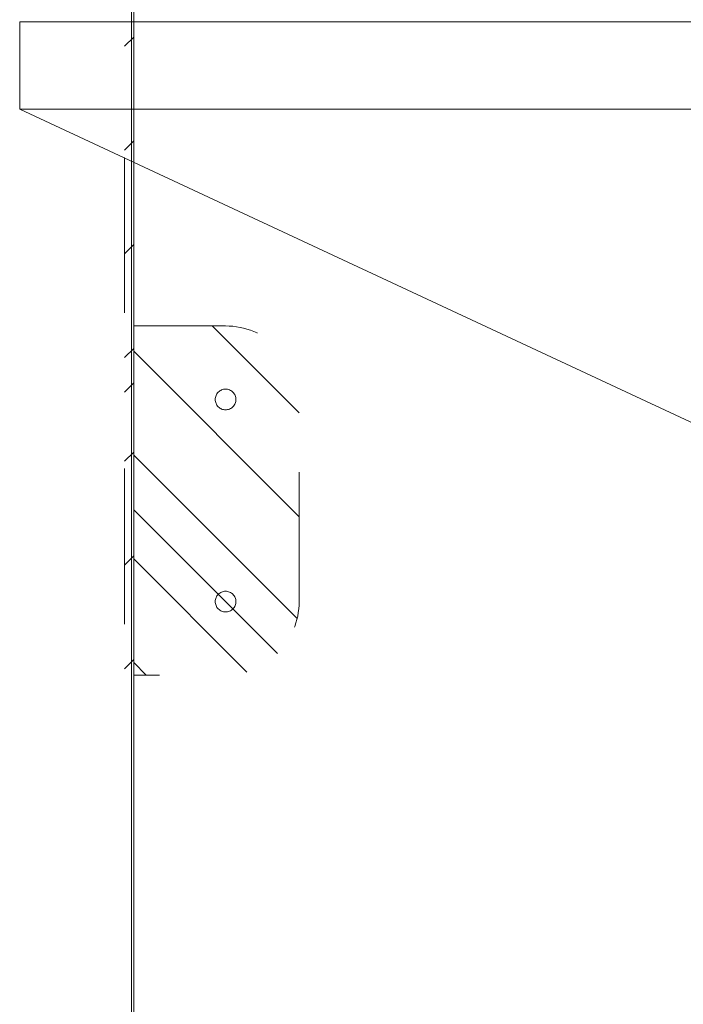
# Model space of a CAD drawing. Header units: inches. Extents: x -416 to -272, y -73 to 47.
# Tile 2 of 206: x -415.63 to -409.95, y -33.17 to -24.73. Entities that reach past the tile are written whole.
import ezdxf

# ---------------------------------------------------------------- set-up
doc = ezdxf.new("R2010")
doc.units = ezdxf.units.IN
doc.header["$LTSCALE"] = 32
doc.header["$MEASUREMENT"] = 0
doc.linetypes.add('Dash Style-1', pattern=[0.083328, 0.041656, -0.041672])
for name, color, linetype, lineweight in [('DashLine', 7, 'Continuous', 13), ('DashLineFill', 7, 'Dash Style-1', 13), ('Drawing', 7, 'Continuous', 18), ('Metal-DesktopScreen', 7, 'Continuous', 13), ('None', 7, 'Continuous', 18), ('SolidLine', 7, 'Continuous', 15)]:
    doc.layers.add(name, color=color, linetype=linetype, lineweight=lineweight)
pattern_1 = [(45, (0, 0), (-1.613, 1.9357), []), (45, (-1.0608, 1.0608), (-0.472346, 0.416761), [])]

# ---------------------------------------------------------------- blocks, each defined once
blk = doc.blocks.new('G1_METAL_SCREEN_END_LEFT (2D)')
at = {"layer": 'DashLineFill', "linetype": 'Continuous', "lineweight": 13}
h = blk.add_hatch(dxfattribs=at)
h.set_pattern_fill('Steel', color=253, style=0, pattern_type=2)
h.set_pattern_definition(pattern_1)
edge = h.paths.add_edge_path()
edge.add_line((-0.0469, 0.0787), (-0.0469, 0.1575))
edge.add_arc((-0.0469, 0.0469), 0.1106, 90, 180)
edge.add_line((-0.1575, 0.0469), (-0.1575, -14.8031))
edge.add_line((-0.1575, -14.8031), (-0.0787, -14.8031))
edge.add_line((-0.0787, -14.8031), (-0.0787, 0.0469))
edge.add_arc((-0.0469, 0.0469), 0.0319, 90, 180, ccw=False)
at = {"layer": 'DashLineFill', "flags": 128}
blk.add_lwpolyline([(-0.0469, 0.0787), (-0.0469, 0.1575, 0.414214), (-0.1575, 0.0469), (-0.1575, -14.8031), (-0.0787, -14.8031), (-0.0787, 0.0469, -0.414214)], format="xyb", close=True, dxfattribs=at)
blk = doc.blocks.new('G1_METAL_SCREEN_BRACKET (2D)')
at = {"layer": 'DashLineFill', "linetype": 'Continuous', "lineweight": 13}
h = blk.add_hatch(dxfattribs=at)
h.set_pattern_fill('Steel', color=253, style=0, pattern_type=2)
h.set_pattern_definition(pattern_1)
edge = h.paths.add_edge_path()
edge.add_line((1.4961, -0.7087), (1.4961, 0.0787))
edge.add_line((1.4961, 0.0787), (-1.4961, 0.0787))
edge.add_line((-1.4961, 0.0787), (-1.4961, -0.7087))
edge.add_arc((-0.8661, -0.7087), 0.6299, 180, 270)
edge.add_line((-0.8661, -1.3386), (0.8661, -1.3386))
edge.add_arc((0.8661, -0.7087), 0.6299, 270, 360)
edge.add_line((1.4961, -0.7087), (1.4961, -0.7087))
at = {"layer": 'DashLineFill', "flags": 128}
blk.add_lwpolyline([(1.4961, -0.7087), (1.4961, 0.0787), (-1.4961, 0.0787), (-1.4961, -0.7087, 0.414214), (-0.8661, -1.3386), (0.8661, -1.3386, 0.414214), (1.4961, -0.7087)], format="xyb", close=True, dxfattribs=at)
at = {"layer": 'SolidLine', "flags": 128}
for points in [[(-0.7776, -0.7087), (-0.778, -0.7173), (-0.7793, -0.7259), (-0.7814, -0.7344), (-0.7843, -0.7426), (-0.788, -0.7504), (-0.7925, -0.7579), (-0.7977, -0.7649), (-0.8035, -0.7713), (-0.8099, -0.7771), (-0.8169, -0.7823), (-0.8244, -0.7868), (-0.8322, -0.7905), (-0.8404, -0.7934), (-0.8489, -0.7955), (-0.8575, -0.7968), (-0.8661, -0.7972), (-0.8748, -0.7968), (-0.8834, -0.7955), (-0.8919, -0.7934), (-0.9, -0.7905), (-0.9079, -0.7868), (-0.9154, -0.7823), (-0.9223, -0.7771), (-0.9288, -0.7713), (-0.9346, -0.7649), (-0.9398, -0.7579), (-0.9443, -0.7504), (-0.948, -0.7426), (-0.9509, -0.7344), (-0.953, -0.7259), (-0.9543, -0.7173), (-0.9547, -0.7087), (-0.9543, -0.7), (-0.953, -0.6914), (-0.9509, -0.6829), (-0.948, -0.6748), (-0.9443, -0.6669), (-0.9398, -0.6594), (-0.9346, -0.6525), (-0.9288, -0.646), (-0.9223, -0.6402), (-0.9154, -0.635), (-0.9079, -0.6305), (-0.9, -0.6268), (-0.8919, -0.6239), (-0.8834, -0.6218), (-0.8748, -0.6205), (-0.8661, -0.6201), (-0.8575, -0.6205), (-0.8489, -0.6218), (-0.8404, -0.6239), (-0.8322, -0.6268), (-0.8244, -0.6305), (-0.8169, -0.635), (-0.8099, -0.6402), (-0.8035, -0.646), (-0.7977, -0.6525), (-0.7925, -0.6594), (-0.788, -0.6669), (-0.7843, -0.6748), (-0.7814, -0.6829), (-0.7793, -0.6914), (-0.778, -0.7)], [(0.9547, -0.7087), (0.9543, -0.7173), (0.953, -0.7259), (0.9509, -0.7344), (0.948, -0.7426), (0.9443, -0.7504), (0.9398, -0.7579), (0.9346, -0.7649), (0.9288, -0.7713), (0.9223, -0.7771), (0.9154, -0.7823), (0.9079, -0.7868), (0.9, -0.7905), (0.8919, -0.7934), (0.8834, -0.7955), (0.8748, -0.7968), (0.8661, -0.7972), (0.8575, -0.7968), (0.8489, -0.7955), (0.8404, -0.7934), (0.8322, -0.7905), (0.8244, -0.7868), (0.8169, -0.7823), (0.8099, -0.7771), (0.8035, -0.7713), (0.7977, -0.7649), (0.7925, -0.7579), (0.788, -0.7504), (0.7843, -0.7426), (0.7814, -0.7344), (0.7793, -0.7259), (0.778, -0.7173), (0.7776, -0.7087), (0.778, -0.7), (0.7793, -0.6914), (0.7814, -0.6829), (0.7843, -0.6748), (0.788, -0.6669), (0.7925, -0.6594), (0.7977, -0.6525), (0.8035, -0.646), (0.8099, -0.6402), (0.8169, -0.635), (0.8244, -0.6305), (0.8322, -0.6268), (0.8404, -0.6239), (0.8489, -0.6218), (0.8575, -0.6205), (0.8661, -0.6201), (0.8748, -0.6205), (0.8834, -0.6218), (0.8919, -0.6239), (0.9, -0.6268), (0.9079, -0.6305), (0.9154, -0.635), (0.9223, -0.6402), (0.9288, -0.646), (0.9346, -0.6525), (0.9398, -0.6594), (0.9443, -0.6669), (0.948, -0.6748), (0.9509, -0.6829), (0.953, -0.6914), (0.9543, -0.7)]]:
    blk.add_lwpolyline(points, close=True, dxfattribs=at)
blk = doc.blocks.new('Group-20')
at = {"layer": 'Metal-DesktopScreen', "color": 7}
blk.add_blockref('G1_METAL_SCREEN_END_LEFT (2D)', (0, 0), dxfattribs=at)
at = {"layer": 'Metal-DesktopScreen', "color": 7, "rotation": 90}
blk.add_blockref('G1_METAL_SCREEN_BRACKET (2D)', (0, -13.3071), dxfattribs=at)
blk = doc.blocks.new('Group-21')
at = {"layer": 'None'}
blk.add_blockref('Group-20', (0, 0), dxfattribs=at)
blk = doc.blocks.new('SL Desktop Screen (2D)')
at = {"layer": 'None'}
blk.add_blockref('Group-21', (0, 0), dxfattribs=at)
at = {"layer": 'Drawing', "color": 0, "flags": 1}
for tag in ['Tag', 'Catalog', 'Option1', 'Option2', 'Option3', 'Option4', 'Option5', 'Option6', 'Option7', 'Option8', 'Option9', 'Option10', 'Option11', 'Option12', 'Custom', 'FinishGroup', 'Discount', 'Item2', 'Item3', 'Item6', 'Item8', 'Item9', 'Item10', 'Item12', 'Item13', 'Item16', 'Item18', 'Item19', 'Item20', 'Item21', 'Item22', 'Item23', 'Item24', 'Item25', 'Item1', 'Item4', 'Item5', 'Item7', 'Item11', 'Item14', 'Item15', 'Item17']:
    blk.add_attdef(tag, (-55.273, -15.3712), '', height=0.00709, dxfattribs=at)
blk = doc.blocks.new('Group-80')
at = {"layer": 'SolidLine', "flags": 128}
blk.add_lwpolyline([(1.1142, -30), (1.1142, -2.5591), (1.1339, -2.5591), (1.1339, -30)], close=True, dxfattribs=at)
blk = doc.blocks.new('Group-83')
at = {"layer": 'DashLine', "flags": 128}
blk.add_lwpolyline([(1.1142, -2.5591), (70.8937, -2.5591), (70.8937, -30), (1.1142, -30)], close=True, dxfattribs=at)
at = {"layer": 'SolidLine', "flags": 128}
blk.add_lwpolyline([(1.1142, -2.5591), (70.8937, -2.5591), (70.8937, -30), (1.1142, -30)], close=True, dxfattribs=at)
at = {"layer": 'None'}
blk.add_blockref('Group-80', (0, 0), dxfattribs=at)
blk = doc.blocks.new('Group-84')
at = {"layer": 'DashLine'}
blk.add_line((0.1575, -12.0079), (16.3301, -19.5493), dxfattribs=at)
at = {"layer": 'SolidLine', "flags": 128}
blk.add_lwpolyline([(0.1575, -11.2598), (18.002, -11.2598), (18.002, -12.0079), (0.1575, -12.0079)], close=True, dxfattribs=at)
blk = doc.blocks.new('Group-86')
at = {"layer": 'None'}
for name in ['Group-84', 'Group-83']:
    blk.add_blockref(name, (0, 0), dxfattribs=at)
blk = doc.blocks.new('SL Credenza Desk (2D)-1')
at = {"layer": 'None'}
blk.add_blockref('Group-86', (0, 0), dxfattribs=at)
at = {"layer": 'Drawing', "color": 0, "flags": 1}
for tag in ['Tag', 'Catalog', 'Option1', 'Option2', 'Option3', 'Option4', 'Option5', 'Option6', 'Option7', 'Option8', 'Option9', 'Option10', 'Option11', 'Option12', 'Custom', 'FinishGroup', 'Discount', 'Item2', 'Item3', 'Item6', 'Item8', 'Item9', 'Item10', 'Item12', 'Item13', 'Item16', 'Item18', 'Item19', 'Item20', 'Item21', 'Item22', 'Item23', 'Item24', 'Item25', 'Item1', 'Item4', 'Item5', 'Item7', 'Item11', 'Item14', 'Item15', 'Item17']:
    blk.add_attdef(tag, (-56.2887, -28.999), '', height=0.00709, dxfattribs=at)
blk = doc.blocks.new('Group-87')
at = {"layer": 'Drawing'}
blk.add_blockref('SL Credenza Desk (2D)-1', (-56.3281, 1.4853), dxfattribs=at)
at = {"layer": 'Drawing', "color": 0, "flags": 1}
for tag in ['Tag', 'Catalog', 'Option1', 'Option2', 'Option3', 'Option4', 'Option5', 'Option6', 'Option7', 'Option8', 'Option9', 'Option10', 'Option11', 'Option12', 'Custom', 'FinishGroup', 'Discount', 'Item2', 'Item3', 'Item6', 'Item8', 'Item9', 'Item10', 'Item12', 'Item13', 'Item16', 'Item18', 'Item19', 'Item20', 'Item21', 'Item22', 'Item23', 'Item24', 'Item25', 'Item1', 'Item4', 'Item5', 'Item7', 'Item11', 'Item14', 'Item15', 'Item17']:
    blk.add_attdef(tag, (-56.2887, -28.999), '', height=0.00709, dxfattribs=at)

msp = doc.modelspace()

# ---------------------------------------------------------------- block references
at = {"layer": 'Drawing'}
msp.add_blockref('SL Desktop Screen (2D)', (-414.5748, -15.5455), dxfattribs=at)

# ---------------------------------------------------------------- next in the draw order: block references
at = {"layer": 'Drawing', "color": 7}
msp.add_blockref('Group-87', (-359.4593, -14.9775), dxfattribs=at)

doc.saveas('drawing.dxf')
